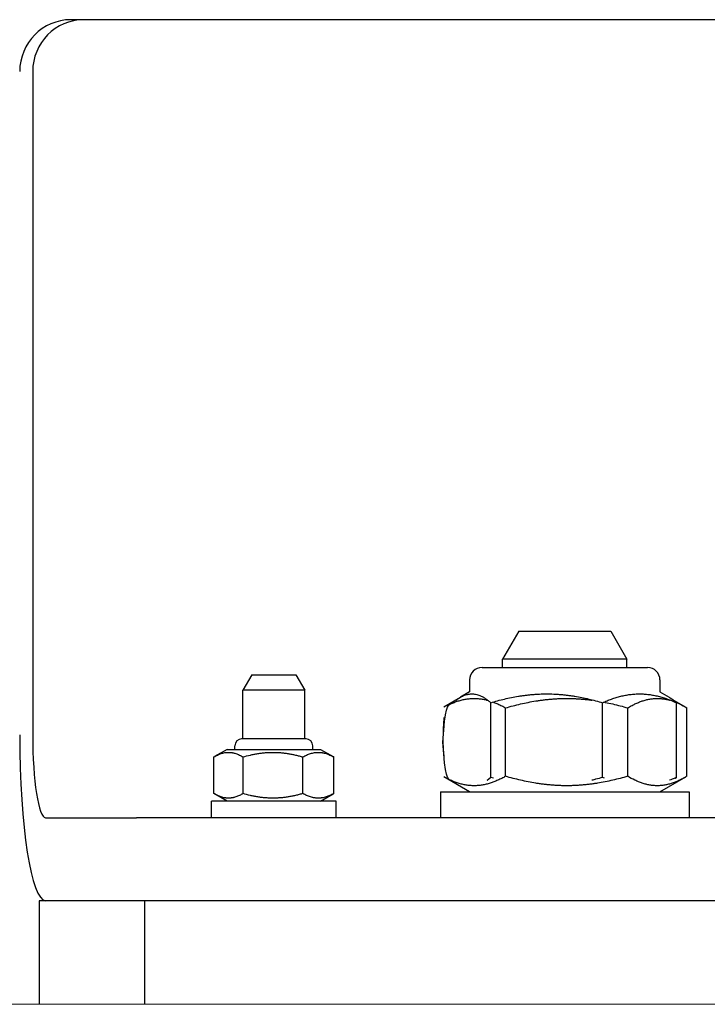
# Model space of a CAD drawing. Extents: x -89225 to 110569, y 13360 to 87647.
# Tile 10 of 256: x 10782 to 10849, y 15725 to 15820. Entities that reach past the tile are written whole.
import ezdxf

# ---------------------------------------------------------------- set-up
doc = ezdxf.new("R2010")
doc.units = 0
doc.layers.add('Beluchtingstank', color=253, linetype='Continuous')
doc.layers.add('INSTALLATIE', color=6, linetype='Continuous')

msp = doc.modelspace()

# ---------------------------------------------------------------- linework, layer by layer
at = {"layer": 'Beluchtingstank', "lineweight": 9}
msp.add_line((11494.328, 15725.136), (2349.915, 15725.136), dxfattribs=at)
at = {"layer": 'INSTALLATIE'}
for p, q in [((10788.525, 15820.136), (10787.274, 15820.136)), ((10897.171, 15820.136), (10788.525, 15820.136)), ((10783.587, 15815.136), (10783.587, 15751.136)), ((10830.475, 15761.136), (10828.916, 15758.436)), ((10830.475, 15761.136), (10839.357, 15761.136)), ((10839.357, 15761.136), (10840.916, 15758.436)), ((10840.916, 15758.436), (10828.916, 15758.436)), ((10828.916, 15757.636), (10828.916, 15758.436)), ((10840.916, 15757.636), (10840.916, 15758.436)), ((10804.716, 15756.936), (10803.85, 15755.436)), ((10804.716, 15756.936), (10808.984, 15756.936)), ((10808.984, 15756.936), (10809.85, 15755.436)), ((10826.936, 15757.636), (10842.896, 15757.636)), ((10825.736, 15756.436), (10825.736, 15755.273)), ((10844.096, 15756.436), (10844.096, 15755.273)), ((10809.85, 15755.436), (10803.85, 15755.436)), ((10803.85, 15750.736), (10803.85, 15755.436)), ((10809.85, 15750.736), (10809.85, 15755.436)), ((10825.736, 15755.273), (10824.846, 15754.759)), ((10844.096, 15755.273), (10844.986, 15754.759)), ((10824.846, 15754.723), (10823.254, 15753.803)), ((10827.772, 15747.033), (10827.772, 15754.239)), ((10838.554, 15747.033), (10838.554, 15754.239)), ((10845.39, 15754.49), (10846.578, 15753.803)), ((10845.697, 15747.033), (10845.697, 15754.239)), ((10829.206, 15747.136), (10829.206, 15753.737)), ((10840.982, 15747.136), (10840.982, 15753.737)), ((10846.692, 15747.136), (10846.692, 15753.737)), ((10803.1, 15749.736), (10803.1, 15750.091)), ((10809.954, 15750.736), (10803.745, 15750.736)), ((10810.6, 15749.736), (10810.6, 15750.091)), ((10802.35, 15749.736), (10801.133, 15749.034)), ((10802.35, 15749.736), (10811.35, 15749.736)), ((10811.35, 15749.736), (10812.566, 15749.034)), ((10801.077, 15745.472), (10801.077, 15749.001)), ((10803.876, 15745.472), (10803.876, 15749.001)), ((10809.649, 15745.472), (10809.649, 15749.001)), ((10812.622, 15745.472), (10812.622, 15749.001)), ((10825.736, 15745.636), (10823.254, 15747.07)), ((10844.096, 15745.636), (10846.578, 15747.07)), ((10802.35, 15744.736), (10801.133, 15745.439)), ((10811.35, 15744.736), (10812.566, 15745.439)), ((10822.916, 15745.636), (10846.916, 15745.636)), ((10822.916, 15745.636), (10822.916, 15743.136)), ((10846.916, 15745.636), (10846.916, 15743.136)), ((10812.85, 15744.736), (10800.85, 15744.736)), ((10800.85, 15743.136), (10800.85, 15744.736)), ((10812.85, 15743.136), (10812.85, 15744.736)), ((10784.838, 15743.136), (10793.599, 15743.136)), ((10799.319, 15743.136), (10793.599, 15743.136)), ((10907.965, 15743.136), (10799.319, 15743.136)), ((10794.381, 15735.136), (10784.213, 15735.136)), ((10784.213, 15735.136), (10784.213, 15725.136)), ((10793.599, 15735.136), (10784.838, 15735.136)), ((10912.903, 15735.136), (10794.381, 15735.136)), ((10794.381, 15735.136), (10794.381, 15725.136)), ((10907.965, 15735.136), (10799.319, 15735.136))]:
    msp.add_line(p, q, dxfattribs=at)
for centre, radius, start, end in [((10826.936, 15756.436), 1.2, 90, 180), ((10842.896, 15756.436), 1.2, 0, 90), ((10803.745, 15750.091), 0.646, 90, 180), ((10809.954, 15750.091), 0.646, 0, 90)]:
    msp.add_arc(centre, radius, start, end, dxfattribs=at)
for centre, major_axis, ratio, start_param, end_param in [((10787.274, 15815.136), (0, 5), 0.987688, 0, 1.570796), ((10788.525, 15815.136), (0, 5), 0.987688, 0, 1.570796), ((10784.838, 15751.136), (0, -16), 0.156434, 4.712389, 6.283185), ((10784.838, 15751.136), (0, -8), 0.156434, 4.712389, 6.283185)]:
    msp.add_ellipse(centre, major_axis=major_axis, ratio=ratio, start_param=start_param, end_param=end_param, dxfattribs=at)
for points, weights in [([(10824.442, 15754.49), (10826.074, 15755.718), (10827.772, 15754.239)], [1.80433569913, 2.01872790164, 1.76615443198]), ([(10844.986, 15754.759), (10845.326, 15754.562), (10845.697, 15754.239)], [1.91239790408, 1.8796905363, 1.82833161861]), ([(10827.426, 15746.754), (10827.595, 15746.879), (10827.772, 15747.033)], [1.87257038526, 1.85251946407, 1.82833161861]), ([(10845.604, 15746.954), (10845.65, 15746.992), (10845.697, 15747.033)], [1.84076579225, 1.83469171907, 1.82833161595])]:
    msp.add_rational_spline(points, weights, degree=2, dxfattribs=at)
for points, knots in [([(10827.772, 15754.239), (10828.21, 15754.368), (10828.651, 15754.486), (10829.096, 15754.59), (10829.318, 15754.642), (10829.542, 15754.691), (10829.765, 15754.736), (10829.989, 15754.781), (10830.214, 15754.822), (10830.439, 15754.859), (10830.552, 15754.878), (10830.664, 15754.895), (10830.777, 15754.912), (10830.89, 15754.928), (10831.003, 15754.943), (10831.116, 15754.958), (10831.229, 15754.972), (10831.342, 15754.985), (10831.455, 15754.997), (10831.569, 15755.009), (10831.682, 15755.02), (10831.795, 15755.029), (10831.909, 15755.039), (10832.022, 15755.048), (10832.136, 15755.055), (10832.25, 15755.062), (10832.364, 15755.068), (10832.477, 15755.073), (10832.591, 15755.078), (10832.705, 15755.082), (10832.82, 15755.084), (10832.934, 15755.087), (10833.048, 15755.088), (10833.162, 15755.088), (10833.276, 15755.088), (10833.39, 15755.087), (10833.505, 15755.084), (10833.619, 15755.082), (10833.733, 15755.078), (10833.847, 15755.073), (10833.961, 15755.068), (10834.076, 15755.062), (10834.19, 15755.055), (10834.304, 15755.048), (10834.418, 15755.039), (10834.531, 15755.029), (10834.645, 15755.02), (10834.759, 15755.009), (10834.873, 15754.997), (10834.986, 15754.985), (10835.1, 15754.972), (10835.213, 15754.957), (10835.326, 15754.943), (10835.439, 15754.928), (10835.552, 15754.911), (10835.665, 15754.895), (10835.777, 15754.877), (10835.89, 15754.859), (10836.115, 15754.822), (10836.339, 15754.781), (10836.562, 15754.736), (10836.785, 15754.691), (10837.008, 15754.642), (10837.23, 15754.59), (10837.452, 15754.538), (10837.674, 15754.483), (10837.894, 15754.424), (10838.115, 15754.365), (10838.335, 15754.304), (10838.554, 15754.239)], [0, 0, 0, 0, 1.391837, 1.391837, 1.391837, 2.088409, 2.088409, 2.088409, 2.784711, 2.784711, 2.784711, 3.132658, 3.132658, 3.132658, 3.480442, 3.480442, 3.480442, 3.828057, 3.828057, 3.828057, 4.175518, 4.175518, 4.175518, 4.523115, 4.523115, 4.523115, 4.871054, 4.871054, 4.871054, 5.219291, 5.219291, 5.219291, 5.56777, 5.56777, 5.56777, 5.916431, 5.916431, 5.916431, 6.265202, 6.265202, 6.265202, 6.61401, 6.61401, 6.61401, 6.962774, 6.962774, 6.962774, 7.311413, 7.311413, 7.311413, 7.659841, 7.659841, 7.659841, 8.007974, 8.007974, 8.007974, 8.355725, 8.355725, 8.355725, 9.050657, 9.050657, 9.050657, 9.745973, 9.745973, 9.745973, 10.44171, 10.44171, 10.44171, 11.137702, 11.137702, 11.137702, 11.137702]), ([(10838.554, 15754.239), (10838.699, 15754.304), (10838.845, 15754.365), (10838.991, 15754.424), (10839.137, 15754.483), (10839.284, 15754.538), (10839.431, 15754.59), (10839.578, 15754.642), (10839.725, 15754.691), (10839.873, 15754.736), (10840.021, 15754.781), (10840.17, 15754.822), (10840.319, 15754.859), (10840.393, 15754.877), (10840.468, 15754.895), (10840.543, 15754.911), (10840.617, 15754.928), (10840.692, 15754.943), (10840.767, 15754.957), (10840.842, 15754.972), (10840.918, 15754.985), (10840.993, 15754.997), (10841.068, 15755.009), (10841.143, 15755.02), (10841.219, 15755.029), (10841.294, 15755.039), (10841.37, 15755.048), (10841.445, 15755.055), (10841.521, 15755.062), (10841.597, 15755.068), (10841.672, 15755.073), (10841.748, 15755.078), (10841.823, 15755.082), (10841.899, 15755.084), (10841.975, 15755.087), (10842.051, 15755.088), (10842.126, 15755.088), (10842.202, 15755.088), (10842.278, 15755.087), (10842.353, 15755.084), (10842.429, 15755.082), (10842.504, 15755.078), (10842.58, 15755.073), (10842.655, 15755.068), (10842.731, 15755.062), (10842.806, 15755.055), (10842.881, 15755.048), (10842.957, 15755.039), (10843.032, 15755.029), (10843.107, 15755.02), (10843.182, 15755.009), (10843.257, 15754.997), (10843.332, 15754.985), (10843.407, 15754.972), (10843.482, 15754.958), (10843.557, 15754.943), (10843.632, 15754.928), (10843.706, 15754.912), (10843.781, 15754.895), (10843.856, 15754.878), (10843.93, 15754.859), (10844.08, 15754.822), (10844.228, 15754.781), (10844.377, 15754.736), (10844.525, 15754.691), (10844.673, 15754.642), (10844.82, 15754.59), (10845.115, 15754.486), (10845.407, 15754.368), (10845.697, 15754.239)], [0, 0, 0, 0, 0.695992, 0.695992, 0.695992, 1.391728, 1.391728, 1.391728, 2.087045, 2.087045, 2.087045, 2.781977, 2.781977, 2.781977, 3.129728, 3.129728, 3.129728, 3.47786, 3.47786, 3.47786, 3.826289, 3.826289, 3.826289, 4.174927, 4.174927, 4.174927, 4.523692, 4.523692, 4.523692, 4.872499, 4.872499, 4.872499, 5.221271, 5.221271, 5.221271, 5.569931, 5.569931, 5.569931, 5.918411, 5.918411, 5.918411, 6.266647, 6.266647, 6.266647, 6.614586, 6.614586, 6.614586, 6.962184, 6.962184, 6.962184, 7.309645, 7.309645, 7.309645, 7.65726, 7.65726, 7.65726, 8.005043, 8.005043, 8.005043, 8.352991, 8.352991, 8.352991, 9.049293, 9.049293, 9.049293, 9.745864, 9.745864, 9.745864, 11.137702, 11.137702, 11.137702, 11.137702]), ([(10823.14, 15750.436), (10823.386, 15753.874), (10823.634, 15754.001), (10823.885, 15754.113), (10824.01, 15754.169), (10824.135, 15754.222), (10824.261, 15754.27), (10824.387, 15754.318), (10824.513, 15754.362), (10824.64, 15754.402), (10824.703, 15754.422), (10824.767, 15754.441), (10824.83, 15754.458), (10824.894, 15754.476), (10824.957, 15754.492), (10825.021, 15754.508), (10825.085, 15754.523), (10825.148, 15754.537), (10825.212, 15754.55), (10825.276, 15754.563), (10825.339, 15754.574), (10825.403, 15754.585), (10825.467, 15754.595), (10825.531, 15754.604), (10825.595, 15754.612), (10825.659, 15754.62), (10825.723, 15754.626), (10825.787, 15754.632), (10825.851, 15754.637), (10825.915, 15754.641), (10825.98, 15754.644), (10826.044, 15754.646), (10826.108, 15754.648), (10826.172, 15754.648), (10826.236, 15754.648), (10826.301, 15754.646), (10826.365, 15754.644), (10826.429, 15754.641), (10826.494, 15754.637), (10826.558, 15754.632), (10826.622, 15754.627), (10826.686, 15754.62), (10826.75, 15754.612), (10826.815, 15754.604), (10826.879, 15754.595), (10826.943, 15754.585), (10827.007, 15754.574), (10827.071, 15754.563), (10827.135, 15754.55), (10827.199, 15754.537), (10827.262, 15754.523), (10827.326, 15754.507), (10827.359, 15754.499), (10827.393, 15754.491), (10827.426, 15754.482)], [0, 0, 0, 0, 1.494394, 1.494394, 1.494394, 2.242292, 2.242292, 2.242292, 2.9899, 2.9899, 2.9899, 3.363486, 3.363486, 3.363486, 3.736895, 3.736895, 3.736895, 4.110124, 4.110124, 4.110124, 4.483187, 4.483187, 4.483187, 4.856397, 4.856397, 4.856397, 5.229974, 5.229974, 5.229974, 5.60387, 5.60387, 5.60387, 5.978027, 5.978027, 5.978027, 6.352378, 6.352378, 6.352378, 6.726849, 6.726849, 6.726849, 7.101358, 7.101358, 7.101358, 7.475821, 7.475821, 7.475821, 7.850149, 7.850149, 7.850149, 8.224251, 8.224251, 8.224251, 8.419169, 8.419169, 8.419169, 8.419169]), ([(10828.05, 15754.283), (10828.062, 15754.279), (10828.073, 15754.274), (10828.085, 15754.269), (10828.211, 15754.221), (10828.336, 15754.169), (10828.461, 15754.113), (10828.586, 15754.057), (10828.711, 15753.998), (10828.835, 15753.935), (10828.959, 15753.872), (10829.083, 15753.806), (10829.206, 15753.737)], [9.647113, 9.647113, 9.647113, 9.647113, 9.717548, 9.717548, 9.717548, 10.464098, 10.464098, 10.464098, 11.211099, 11.211099, 11.211099, 11.958374, 11.958374, 11.958374, 11.958374]), ([(10829.206, 15753.737), (10829.684, 15753.874), (10830.166, 15754.001), (10830.652, 15754.113), (10830.895, 15754.169), (10831.138, 15754.222), (10831.383, 15754.27), (10831.627, 15754.318), (10831.873, 15754.362), (10832.118, 15754.402), (10832.241, 15754.422), (10832.364, 15754.441), (10832.488, 15754.458), (10832.611, 15754.476), (10832.734, 15754.492), (10832.858, 15754.508), (10832.981, 15754.523), (10833.105, 15754.537), (10833.229, 15754.55), (10833.352, 15754.563), (10833.476, 15754.574), (10833.6, 15754.585), (10833.724, 15754.595), (10833.848, 15754.604), (10833.972, 15754.612), (10834.096, 15754.62), (10834.221, 15754.626), (10834.345, 15754.632), (10834.47, 15754.637), (10834.594, 15754.641), (10834.719, 15754.644), (10834.843, 15754.646), (10834.968, 15754.648), (10835.093, 15754.648), (10835.218, 15754.648), (10835.342, 15754.646), (10835.467, 15754.644), (10835.592, 15754.641), (10835.717, 15754.637), (10835.841, 15754.632), (10835.966, 15754.627), (10836.091, 15754.62), (10836.215, 15754.612), (10836.34, 15754.604), (10836.464, 15754.595), (10836.589, 15754.585), (10836.713, 15754.574), (10836.837, 15754.563), (10836.961, 15754.55), (10837.085, 15754.537), (10837.209, 15754.523), (10837.333, 15754.507), (10837.397, 15754.499), (10837.462, 15754.491), (10837.526, 15754.482)], [0, 0, 0, 0, 1.494394, 1.494394, 1.494394, 2.242292, 2.242292, 2.242292, 2.9899, 2.9899, 2.9899, 3.363486, 3.363486, 3.363486, 3.736895, 3.736895, 3.736895, 4.110124, 4.110124, 4.110124, 4.483187, 4.483187, 4.483187, 4.856397, 4.856397, 4.856397, 5.229974, 5.229974, 5.229974, 5.60387, 5.60387, 5.60387, 5.978027, 5.978027, 5.978027, 6.352378, 6.352378, 6.352378, 6.726849, 6.726849, 6.726849, 7.101358, 7.101358, 7.101358, 7.475821, 7.475821, 7.475821, 7.850149, 7.850149, 7.850149, 8.224251, 8.224251, 8.224251, 8.419169, 8.419169, 8.419169, 8.419169]), ([(10838.737, 15754.283), (10838.76, 15754.279), (10838.784, 15754.274), (10838.807, 15754.269), (10839.051, 15754.221), (10839.294, 15754.169), (10839.536, 15754.113), (10839.779, 15754.057), (10840.021, 15753.998), (10840.262, 15753.935), (10840.503, 15753.872), (10840.743, 15753.806), (10840.982, 15753.737)], [9.647113, 9.647113, 9.647113, 9.647113, 9.717548, 9.717548, 9.717548, 10.464098, 10.464098, 10.464098, 11.211099, 11.211099, 11.211099, 11.958374, 11.958374, 11.958374, 11.958374]), ([(10840.982, 15753.737), (10841.098, 15753.806), (10841.214, 15753.872), (10841.331, 15753.935), (10841.448, 15753.998), (10841.565, 15754.057), (10841.683, 15754.113), (10841.801, 15754.169), (10841.919, 15754.221), (10842.037, 15754.269), (10842.155, 15754.318), (10842.274, 15754.362), (10842.393, 15754.402), (10842.452, 15754.421), (10842.512, 15754.44), (10842.572, 15754.458), (10842.632, 15754.476), (10842.691, 15754.492), (10842.751, 15754.507), (10842.811, 15754.523), (10842.871, 15754.537), (10842.932, 15754.55), (10842.992, 15754.563), (10843.052, 15754.574), (10843.112, 15754.585), (10843.173, 15754.595), (10843.233, 15754.604), (10843.293, 15754.612), (10843.354, 15754.62), (10843.414, 15754.627), (10843.475, 15754.632), (10843.535, 15754.637), (10843.596, 15754.641), (10843.656, 15754.644), (10843.717, 15754.646), (10843.777, 15754.648), (10843.838, 15754.648), (10843.898, 15754.648), (10843.959, 15754.646), (10844.019, 15754.644), (10844.079, 15754.641), (10844.14, 15754.637), (10844.2, 15754.632), (10844.261, 15754.626), (10844.321, 15754.62), (10844.381, 15754.612), (10844.441, 15754.604), (10844.501, 15754.595), (10844.561, 15754.585), (10844.622, 15754.574), (10844.682, 15754.563), (10844.742, 15754.55), (10844.802, 15754.537), (10844.861, 15754.523), (10844.921, 15754.508), (10844.953, 15754.5), (10844.985, 15754.491), (10845.016, 15754.482)], [0, 0, 0, 0, 0.747276, 0.747276, 0.747276, 1.494276, 1.494276, 1.494276, 2.240827, 2.240827, 2.240827, 2.986964, 2.986964, 2.986964, 3.360339, 3.360339, 3.360339, 3.734124, 3.734124, 3.734124, 4.108226, 4.108226, 4.108226, 4.482553, 4.482553, 4.482553, 4.857016, 4.857016, 4.857016, 5.231525, 5.231525, 5.231525, 5.605996, 5.605996, 5.605996, 5.980347, 5.980347, 5.980347, 6.354504, 6.354504, 6.354504, 6.7284, 6.7284, 6.7284, 7.101977, 7.101977, 7.101977, 7.475187, 7.475187, 7.475187, 7.84825, 7.84825, 7.84825, 8.221479, 8.221479, 8.221479, 8.419238, 8.419238, 8.419238, 8.419238]), ([(10845.686, 15754.25), (10845.788, 15754.207), (10845.89, 15754.161), (10845.991, 15754.113), (10846.227, 15754.001), (10846.46, 15753.874), (10846.692, 15753.737)], [9.819448, 9.819448, 9.819448, 9.819448, 10.463981, 10.463981, 10.463981, 11.958374, 11.958374, 11.958374, 11.958374]), ([(10829.206, 15747.136), (10829.083, 15747.067), (10828.959, 15747.001), (10828.835, 15746.938), (10828.711, 15746.875), (10828.586, 15746.816), (10828.461, 15746.76), (10828.336, 15746.704), (10828.211, 15746.652), (10828.085, 15746.603), (10827.96, 15746.555), (10827.833, 15746.511), (10827.707, 15746.471), (10827.644, 15746.451), (10827.58, 15746.433), (10827.517, 15746.415), (10827.453, 15746.397), (10827.39, 15746.381), (10827.326, 15746.366), (10827.262, 15746.35), (10827.199, 15746.336), (10827.135, 15746.323), (10827.071, 15746.31), (10827.007, 15746.299), (10826.943, 15746.288), (10826.879, 15746.278), (10826.815, 15746.269), (10826.75, 15746.261), (10826.686, 15746.253), (10826.622, 15746.246), (10826.558, 15746.241), (10826.494, 15746.236), (10826.429, 15746.232), (10826.365, 15746.229), (10826.301, 15746.227), (10826.236, 15746.225), (10826.172, 15746.225), (10826.108, 15746.225), (10826.044, 15746.227), (10825.98, 15746.229), (10825.915, 15746.232), (10825.851, 15746.236), (10825.787, 15746.241), (10825.723, 15746.246), (10825.659, 15746.253), (10825.595, 15746.261), (10825.531, 15746.269), (10825.467, 15746.278), (10825.403, 15746.288), (10825.339, 15746.299), (10825.276, 15746.31), (10825.212, 15746.323), (10825.148, 15746.336), (10825.085, 15746.35), (10825.021, 15746.365), (10824.957, 15746.381), (10824.894, 15746.397), (10824.83, 15746.415), (10824.767, 15746.432), (10824.703, 15746.451), (10824.64, 15746.471), (10824.513, 15746.511), (10824.387, 15746.555), (10824.261, 15746.603), (10824.135, 15746.651), (10824.01, 15746.704), (10823.885, 15746.76), (10823.634, 15746.872), (10823.386, 15746.998), (10823.14, 15750.436)], [0, 0, 0, 0, 0.747276, 0.747276, 0.747276, 1.494276, 1.494276, 1.494276, 2.240827, 2.240827, 2.240827, 2.986964, 2.986964, 2.986964, 3.360339, 3.360339, 3.360339, 3.734124, 3.734124, 3.734124, 4.108226, 4.108226, 4.108226, 4.482553, 4.482553, 4.482553, 4.857016, 4.857016, 4.857016, 5.231525, 5.231525, 5.231525, 5.605996, 5.605996, 5.605996, 5.980347, 5.980347, 5.980347, 6.354504, 6.354504, 6.354504, 6.7284, 6.7284, 6.7284, 7.101977, 7.101977, 7.101977, 7.475187, 7.475187, 7.475187, 7.84825, 7.84825, 7.84825, 8.221479, 8.221479, 8.221479, 8.594888, 8.594888, 8.594888, 8.968474, 8.968474, 8.968474, 9.716083, 9.716083, 9.716083, 10.463981, 10.463981, 10.463981, 11.958374, 11.958374, 11.958374, 11.958374]), ([(10801.077, 15749.001), (10801.191, 15749.069), (10801.305, 15749.131), (10801.421, 15749.186), (10801.478, 15749.213), (10801.536, 15749.239), (10801.594, 15749.263), (10801.653, 15749.286), (10801.711, 15749.308), (10801.769, 15749.327), (10801.828, 15749.347), (10801.886, 15749.364), (10801.945, 15749.379), (10802.004, 15749.394), (10802.063, 15749.407), (10802.121, 15749.417), (10802.151, 15749.422), (10802.18, 15749.427), (10802.21, 15749.43), (10802.239, 15749.434), (10802.269, 15749.437), (10802.299, 15749.44), (10802.328, 15749.443), (10802.358, 15749.445), (10802.387, 15749.446), (10802.417, 15749.447), (10802.447, 15749.448), (10802.476, 15749.448), (10802.506, 15749.448), (10802.536, 15749.447), (10802.565, 15749.446), (10802.595, 15749.445), (10802.625, 15749.443), (10802.654, 15749.44), (10802.684, 15749.437), (10802.713, 15749.434), (10802.743, 15749.43), (10802.773, 15749.427), (10802.802, 15749.422), (10802.832, 15749.417), (10802.861, 15749.412), (10802.891, 15749.406), (10802.92, 15749.4), (10802.95, 15749.393), (10802.979, 15749.387), (10803.009, 15749.379), (10803.067, 15749.364), (10803.126, 15749.347), (10803.184, 15749.327), (10803.243, 15749.308), (10803.301, 15749.286), (10803.359, 15749.262), (10803.417, 15749.239), (10803.475, 15749.213), (10803.532, 15749.186), (10803.59, 15749.158), (10803.648, 15749.129), (10803.705, 15749.098), (10803.762, 15749.068), (10803.819, 15749.035), (10803.876, 15749.001)], [0, 0, 0, 0, 0.732546, 0.732546, 0.732546, 1.099163, 1.099163, 1.099163, 1.465637, 1.465637, 1.465637, 1.831811, 1.831811, 1.831811, 2.197641, 2.197641, 2.197641, 2.380587, 2.380587, 2.380587, 2.563713, 2.563713, 2.563713, 2.746995, 2.746995, 2.746995, 2.930405, 2.930405, 2.930405, 3.113911, 3.113911, 3.113911, 3.297475, 3.297475, 3.297475, 3.481058, 3.481058, 3.481058, 3.664618, 3.664618, 3.664618, 3.848112, 3.848112, 3.848112, 4.031495, 4.031495, 4.031495, 4.39775, 4.39775, 4.39775, 4.763504, 4.763504, 4.763504, 5.12946, 5.12946, 5.12946, 5.495637, 5.495637, 5.495637, 5.861948, 5.861948, 5.861948, 5.861948]), ([(10803.876, 15749.001), (10804.11, 15749.069), (10804.347, 15749.131), (10804.585, 15749.186), (10804.704, 15749.213), (10804.823, 15749.239), (10804.943, 15749.263), (10805.063, 15749.286), (10805.183, 15749.308), (10805.304, 15749.327), (10805.424, 15749.347), (10805.545, 15749.364), (10805.666, 15749.379), (10805.787, 15749.394), (10805.909, 15749.407), (10806.03, 15749.417), (10806.091, 15749.422), (10806.152, 15749.427), (10806.212, 15749.43), (10806.273, 15749.434), (10806.334, 15749.437), (10806.395, 15749.44), (10806.456, 15749.443), (10806.517, 15749.445), (10806.578, 15749.446), (10806.64, 15749.447), (10806.701, 15749.448), (10806.762, 15749.448), (10806.823, 15749.448), (10806.884, 15749.447), (10806.945, 15749.446), (10807.006, 15749.445), (10807.068, 15749.443), (10807.129, 15749.44), (10807.19, 15749.437), (10807.251, 15749.434), (10807.312, 15749.43), (10807.373, 15749.427), (10807.434, 15749.422), (10807.495, 15749.417), (10807.556, 15749.412), (10807.617, 15749.406), (10807.678, 15749.4), (10807.739, 15749.393), (10807.799, 15749.387), (10807.86, 15749.379), (10807.981, 15749.364), (10808.102, 15749.347), (10808.222, 15749.327), (10808.343, 15749.308), (10808.463, 15749.286), (10808.582, 15749.262), (10808.702, 15749.239), (10808.821, 15749.213), (10808.94, 15749.186), (10809.059, 15749.158), (10809.177, 15749.129), (10809.296, 15749.098), (10809.414, 15749.068), (10809.531, 15749.035), (10809.649, 15749.001)], [0, 0, 0, 0, 0.732546, 0.732546, 0.732546, 1.099163, 1.099163, 1.099163, 1.465637, 1.465637, 1.465637, 1.831811, 1.831811, 1.831811, 2.197641, 2.197641, 2.197641, 2.380587, 2.380587, 2.380587, 2.563713, 2.563713, 2.563713, 2.746995, 2.746995, 2.746995, 2.930405, 2.930405, 2.930405, 3.113911, 3.113911, 3.113911, 3.297475, 3.297475, 3.297475, 3.481058, 3.481058, 3.481058, 3.664618, 3.664618, 3.664618, 3.848112, 3.848112, 3.848112, 4.031495, 4.031495, 4.031495, 4.39775, 4.39775, 4.39775, 4.763504, 4.763504, 4.763504, 5.12946, 5.12946, 5.12946, 5.495637, 5.495637, 5.495637, 5.861948, 5.861948, 5.861948, 5.861948]), ([(10809.649, 15749.001), (10809.769, 15749.069), (10809.891, 15749.131), (10810.014, 15749.186), (10810.075, 15749.213), (10810.137, 15749.239), (10810.198, 15749.263), (10810.26, 15749.286), (10810.322, 15749.308), (10810.384, 15749.327), (10810.446, 15749.347), (10810.508, 15749.364), (10810.571, 15749.379), (10810.633, 15749.394), (10810.696, 15749.407), (10810.758, 15749.417), (10810.789, 15749.422), (10810.821, 15749.427), (10810.852, 15749.43), (10810.884, 15749.434), (10810.915, 15749.437), (10810.946, 15749.44), (10810.978, 15749.443), (10811.009, 15749.445), (10811.041, 15749.446), (10811.072, 15749.447), (10811.104, 15749.448), (10811.135, 15749.448), (10811.167, 15749.448), (10811.198, 15749.447), (10811.23, 15749.446), (10811.261, 15749.445), (10811.293, 15749.443), (10811.324, 15749.44), (10811.356, 15749.437), (10811.387, 15749.434), (10811.419, 15749.43), (10811.45, 15749.427), (10811.481, 15749.422), (10811.513, 15749.417), (10811.544, 15749.412), (10811.576, 15749.406), (10811.607, 15749.4), (10811.638, 15749.393), (10811.67, 15749.387), (10811.701, 15749.379), (10811.763, 15749.364), (10811.826, 15749.347), (10811.888, 15749.327), (10811.95, 15749.308), (10812.011, 15749.286), (10812.073, 15749.262), (10812.135, 15749.239), (10812.196, 15749.213), (10812.257, 15749.186), (10812.318, 15749.158), (10812.379, 15749.129), (10812.44, 15749.098), (10812.501, 15749.068), (10812.562, 15749.035), (10812.622, 15749.001)], [0, 0, 0, 0, 0.732546, 0.732546, 0.732546, 1.099163, 1.099163, 1.099163, 1.465637, 1.465637, 1.465637, 1.831811, 1.831811, 1.831811, 2.197641, 2.197641, 2.197641, 2.380587, 2.380587, 2.380587, 2.563713, 2.563713, 2.563713, 2.746995, 2.746995, 2.746995, 2.930405, 2.930405, 2.930405, 3.113911, 3.113911, 3.113911, 3.297475, 3.297475, 3.297475, 3.481058, 3.481058, 3.481058, 3.664618, 3.664618, 3.664618, 3.848112, 3.848112, 3.848112, 4.031495, 4.031495, 4.031495, 4.39775, 4.39775, 4.39775, 4.763504, 4.763504, 4.763504, 5.12946, 5.12946, 5.12946, 5.495637, 5.495637, 5.495637, 5.861948, 5.861948, 5.861948, 5.861948]), ([(10840.982, 15747.136), (10840.743, 15747.067), (10840.503, 15747.001), (10840.262, 15746.938), (10840.021, 15746.875), (10839.779, 15746.816), (10839.536, 15746.76), (10839.294, 15746.704), (10839.051, 15746.652), (10838.807, 15746.603), (10838.563, 15746.555), (10838.318, 15746.511), (10838.072, 15746.471), (10837.95, 15746.451), (10837.827, 15746.433), (10837.703, 15746.415), (10837.58, 15746.397), (10837.457, 15746.381), (10837.333, 15746.366), (10837.209, 15746.35), (10837.085, 15746.336), (10836.961, 15746.323), (10836.837, 15746.31), (10836.713, 15746.299), (10836.589, 15746.288), (10836.464, 15746.278), (10836.34, 15746.269), (10836.215, 15746.261), (10836.091, 15746.253), (10835.966, 15746.246), (10835.841, 15746.241), (10835.717, 15746.236), (10835.592, 15746.232), (10835.467, 15746.229), (10835.342, 15746.227), (10835.218, 15746.225), (10835.093, 15746.225), (10834.968, 15746.225), (10834.843, 15746.227), (10834.719, 15746.229), (10834.594, 15746.232), (10834.47, 15746.236), (10834.345, 15746.241), (10834.221, 15746.246), (10834.096, 15746.253), (10833.972, 15746.261), (10833.848, 15746.269), (10833.724, 15746.278), (10833.6, 15746.288), (10833.476, 15746.299), (10833.352, 15746.31), (10833.229, 15746.323), (10833.105, 15746.336), (10832.981, 15746.35), (10832.858, 15746.365), (10832.734, 15746.381), (10832.611, 15746.397), (10832.488, 15746.415), (10832.364, 15746.432), (10832.241, 15746.451), (10832.118, 15746.471), (10831.873, 15746.511), (10831.627, 15746.555), (10831.383, 15746.603), (10831.138, 15746.651), (10830.895, 15746.704), (10830.652, 15746.76), (10830.166, 15746.872), (10829.684, 15746.998), (10829.206, 15747.136)], [0, 0, 0, 0, 0.747276, 0.747276, 0.747276, 1.494277, 1.494277, 1.494277, 2.240827, 2.240827, 2.240827, 2.986964, 2.986964, 2.986964, 3.360339, 3.360339, 3.360339, 3.734124, 3.734124, 3.734124, 4.108226, 4.108226, 4.108226, 4.482553, 4.482553, 4.482553, 4.857016, 4.857016, 4.857016, 5.231525, 5.231525, 5.231525, 5.605996, 5.605996, 5.605996, 5.980347, 5.980347, 5.980347, 6.354504, 6.354504, 6.354504, 6.7284, 6.7284, 6.7284, 7.101977, 7.101977, 7.101977, 7.475187, 7.475187, 7.475187, 7.84825, 7.84825, 7.84825, 8.221479, 8.221479, 8.221479, 8.594888, 8.594888, 8.594888, 8.968474, 8.968474, 8.968474, 9.716083, 9.716083, 9.716083, 10.463981, 10.463981, 10.463981, 11.958374, 11.958374, 11.958374, 11.958374]), ([(10838.554, 15747.033), (10838.335, 15746.969), (10838.115, 15746.907), (10837.894, 15746.849), (10837.772, 15746.816), (10837.649, 15746.785), (10837.526, 15746.754)], [0, 0, 0, 0, 0.695992, 0.695992, 0.695992, 1.082171, 1.082171, 1.082171, 1.082171]), ([(10846.692, 15747.136), (10846.576, 15747.067), (10846.46, 15747.001), (10846.343, 15746.938), (10846.226, 15746.875), (10846.109, 15746.816), (10845.991, 15746.76), (10845.874, 15746.704), (10845.756, 15746.652), (10845.637, 15746.603), (10845.519, 15746.555), (10845.4, 15746.511), (10845.281, 15746.471), (10845.222, 15746.451), (10845.162, 15746.433), (10845.102, 15746.415), (10845.043, 15746.397), (10844.983, 15746.381), (10844.923, 15746.366), (10844.863, 15746.35), (10844.803, 15746.336), (10844.742, 15746.323), (10844.682, 15746.31), (10844.622, 15746.299), (10844.562, 15746.288), (10844.501, 15746.278), (10844.441, 15746.269), (10844.381, 15746.261), (10844.32, 15746.253), (10844.26, 15746.246), (10844.199, 15746.241), (10844.139, 15746.236), (10844.078, 15746.232), (10844.018, 15746.229), (10843.957, 15746.227), (10843.897, 15746.225), (10843.836, 15746.225), (10843.776, 15746.225), (10843.716, 15746.227), (10843.655, 15746.229), (10843.595, 15746.232), (10843.534, 15746.236), (10843.474, 15746.241), (10843.414, 15746.246), (10843.353, 15746.253), (10843.293, 15746.261), (10843.233, 15746.269), (10843.173, 15746.278), (10843.113, 15746.288), (10843.053, 15746.299), (10842.993, 15746.31), (10842.933, 15746.323), (10842.873, 15746.336), (10842.813, 15746.35), (10842.753, 15746.365), (10842.693, 15746.381), (10842.633, 15746.397), (10842.573, 15746.415), (10842.514, 15746.432), (10842.454, 15746.451), (10842.394, 15746.471), (10842.275, 15746.511), (10842.156, 15746.555), (10842.038, 15746.603), (10841.919, 15746.651), (10841.801, 15746.704), (10841.683, 15746.76), (10841.447, 15746.872), (10841.214, 15746.998), (10840.982, 15747.136)], [0, 0, 0, 0, 0.747276, 0.747276, 0.747276, 1.494277, 1.494277, 1.494277, 2.240827, 2.240827, 2.240827, 2.986964, 2.986964, 2.986964, 3.360339, 3.360339, 3.360339, 3.734124, 3.734124, 3.734124, 4.108226, 4.108226, 4.108226, 4.482553, 4.482553, 4.482553, 4.857016, 4.857016, 4.857016, 5.231525, 5.231525, 5.231525, 5.605996, 5.605996, 5.605996, 5.980347, 5.980347, 5.980347, 6.354504, 6.354504, 6.354504, 6.7284, 6.7284, 6.7284, 7.101977, 7.101977, 7.101977, 7.475187, 7.475187, 7.475187, 7.84825, 7.84825, 7.84825, 8.221479, 8.221479, 8.221479, 8.594888, 8.594888, 8.594888, 8.968474, 8.968474, 8.968474, 9.716083, 9.716083, 9.716083, 10.463981, 10.463981, 10.463981, 11.958374, 11.958374, 11.958374, 11.958374]), ([(10845.697, 15747.033), (10845.552, 15746.969), (10845.406, 15746.907), (10845.26, 15746.849), (10845.179, 15746.816), (10845.098, 15746.785), (10845.016, 15746.754)], [0, 0, 0, 0, 0.695992, 0.695992, 0.695992, 1.082171, 1.082171, 1.082171, 1.082171]), ([(10803.876, 15745.472), (10803.819, 15745.438), (10803.762, 15745.405), (10803.705, 15745.375), (10803.648, 15745.344), (10803.59, 15745.315), (10803.532, 15745.287), (10803.475, 15745.26), (10803.417, 15745.234), (10803.359, 15745.21), (10803.301, 15745.187), (10803.243, 15745.165), (10803.184, 15745.146), (10803.126, 15745.126), (10803.067, 15745.109), (10803.009, 15745.094), (10802.979, 15745.086), (10802.95, 15745.079), (10802.92, 15745.073), (10802.891, 15745.067), (10802.861, 15745.061), (10802.832, 15745.056), (10802.802, 15745.051), (10802.773, 15745.046), (10802.743, 15745.043), (10802.713, 15745.039), (10802.684, 15745.035), (10802.654, 15745.033), (10802.625, 15745.03), (10802.595, 15745.028), (10802.565, 15745.027), (10802.536, 15745.026), (10802.506, 15745.025), (10802.476, 15745.025), (10802.447, 15745.025), (10802.417, 15745.026), (10802.387, 15745.027), (10802.358, 15745.028), (10802.328, 15745.03), (10802.299, 15745.033), (10802.269, 15745.035), (10802.239, 15745.039), (10802.21, 15745.043), (10802.18, 15745.046), (10802.151, 15745.051), (10802.121, 15745.056), (10802.063, 15745.066), (10802.004, 15745.079), (10801.945, 15745.094), (10801.886, 15745.109), (10801.828, 15745.126), (10801.769, 15745.146), (10801.711, 15745.165), (10801.653, 15745.187), (10801.594, 15745.21), (10801.536, 15745.234), (10801.478, 15745.26), (10801.421, 15745.287), (10801.305, 15745.342), (10801.191, 15745.404), (10801.077, 15745.472)], [0, 0, 0, 0, 0.366312, 0.366312, 0.366312, 0.732488, 0.732488, 0.732488, 1.098444, 1.098444, 1.098444, 1.464198, 1.464198, 1.464198, 1.830453, 1.830453, 1.830453, 2.013836, 2.013836, 2.013836, 2.19733, 2.19733, 2.19733, 2.38089, 2.38089, 2.38089, 2.564473, 2.564473, 2.564473, 2.748037, 2.748037, 2.748037, 2.931543, 2.931543, 2.931543, 3.114953, 3.114953, 3.114953, 3.298235, 3.298235, 3.298235, 3.481361, 3.481361, 3.481361, 3.664307, 3.664307, 3.664307, 4.030137, 4.030137, 4.030137, 4.396311, 4.396311, 4.396311, 4.762786, 4.762786, 4.762786, 5.129402, 5.129402, 5.129402, 5.861948, 5.861948, 5.861948, 5.861948]), ([(10809.649, 15745.472), (10809.531, 15745.438), (10809.414, 15745.405), (10809.296, 15745.375), (10809.177, 15745.344), (10809.059, 15745.315), (10808.94, 15745.287), (10808.821, 15745.26), (10808.702, 15745.234), (10808.582, 15745.21), (10808.463, 15745.187), (10808.343, 15745.165), (10808.222, 15745.146), (10808.102, 15745.126), (10807.981, 15745.109), (10807.86, 15745.094), (10807.799, 15745.086), (10807.739, 15745.079), (10807.678, 15745.073), (10807.617, 15745.067), (10807.556, 15745.061), (10807.495, 15745.056), (10807.434, 15745.051), (10807.373, 15745.046), (10807.312, 15745.043), (10807.251, 15745.039), (10807.19, 15745.035), (10807.129, 15745.033), (10807.068, 15745.03), (10807.006, 15745.028), (10806.945, 15745.027), (10806.884, 15745.026), (10806.823, 15745.025), (10806.762, 15745.025), (10806.701, 15745.025), (10806.64, 15745.026), (10806.578, 15745.027), (10806.517, 15745.028), (10806.456, 15745.03), (10806.395, 15745.033), (10806.334, 15745.035), (10806.273, 15745.039), (10806.212, 15745.043), (10806.152, 15745.046), (10806.091, 15745.051), (10806.03, 15745.056), (10805.909, 15745.066), (10805.787, 15745.079), (10805.666, 15745.094), (10805.545, 15745.109), (10805.424, 15745.126), (10805.304, 15745.146), (10805.183, 15745.165), (10805.063, 15745.187), (10804.943, 15745.21), (10804.823, 15745.234), (10804.704, 15745.26), (10804.585, 15745.287), (10804.347, 15745.342), (10804.11, 15745.404), (10803.876, 15745.472)], [0, 0, 0, 0, 0.366312, 0.366312, 0.366312, 0.732488, 0.732488, 0.732488, 1.098444, 1.098444, 1.098444, 1.464198, 1.464198, 1.464198, 1.830453, 1.830453, 1.830453, 2.013836, 2.013836, 2.013836, 2.19733, 2.19733, 2.19733, 2.38089, 2.38089, 2.38089, 2.564473, 2.564473, 2.564473, 2.748037, 2.748037, 2.748037, 2.931543, 2.931543, 2.931543, 3.114953, 3.114953, 3.114953, 3.298235, 3.298235, 3.298235, 3.481361, 3.481361, 3.481361, 3.664307, 3.664307, 3.664307, 4.030137, 4.030137, 4.030137, 4.396311, 4.396311, 4.396311, 4.762786, 4.762786, 4.762786, 5.129402, 5.129402, 5.129402, 5.861948, 5.861948, 5.861948, 5.861948]), ([(10812.622, 15745.472), (10812.502, 15745.404), (10812.38, 15745.342), (10812.257, 15745.287), (10812.196, 15745.26), (10812.134, 15745.234), (10812.073, 15745.21), (10812.011, 15745.187), (10811.949, 15745.165), (10811.887, 15745.146), (10811.825, 15745.126), (10811.762, 15745.109), (10811.7, 15745.094), (10811.638, 15745.079), (10811.575, 15745.066), (10811.513, 15745.056), (10811.481, 15745.051), (10811.45, 15745.046), (10811.419, 15745.043), (10811.387, 15745.039), (10811.356, 15745.035), (10811.325, 15745.033), (10811.293, 15745.03), (10811.262, 15745.028), (10811.23, 15745.027), (10811.199, 15745.026), (10811.167, 15745.025), (10811.136, 15745.025), (10811.104, 15745.025), (10811.073, 15745.026), (10811.041, 15745.027), (10811.01, 15745.028), (10810.978, 15745.03), (10810.947, 15745.033), (10810.915, 15745.035), (10810.884, 15745.039), (10810.852, 15745.043), (10810.821, 15745.046), (10810.789, 15745.051), (10810.758, 15745.056), (10810.727, 15745.061), (10810.695, 15745.067), (10810.664, 15745.073), (10810.633, 15745.079), (10810.601, 15745.086), (10810.57, 15745.094), (10810.508, 15745.109), (10810.445, 15745.126), (10810.383, 15745.146), (10810.321, 15745.165), (10810.26, 15745.187), (10810.198, 15745.21), (10810.136, 15745.234), (10810.075, 15745.26), (10810.014, 15745.287), (10809.952, 15745.315), (10809.891, 15745.344), (10809.831, 15745.375), (10809.77, 15745.405), (10809.709, 15745.438), (10809.649, 15745.472)], [0, 0, 0, 0, 0.732546, 0.732546, 0.732546, 1.099163, 1.099163, 1.099163, 1.465637, 1.465637, 1.465637, 1.831811, 1.831811, 1.831811, 2.197641, 2.197641, 2.197641, 2.380587, 2.380587, 2.380587, 2.563713, 2.563713, 2.563713, 2.746995, 2.746995, 2.746995, 2.930405, 2.930405, 2.930405, 3.113911, 3.113911, 3.113911, 3.297475, 3.297475, 3.297475, 3.481058, 3.481058, 3.481058, 3.664618, 3.664618, 3.664618, 3.848112, 3.848112, 3.848112, 4.031495, 4.031495, 4.031495, 4.39775, 4.39775, 4.39775, 4.763504, 4.763504, 4.763504, 5.12946, 5.12946, 5.12946, 5.495637, 5.495637, 5.495637, 5.861948, 5.861948, 5.861948, 5.861948])]:
    msp.add_open_spline(points, degree=3, knots=knots, dxfattribs=at)
for points in [[(10823.254, 15752.797), (10823.216, 15752.286), (10823.178, 15751.538), (10823.14, 15750.436)], [(10823.14, 15750.436), (10823.178, 15749.874), (10823.216, 15749.4), (10823.254, 15749)], [(10812.622, 15749.001), (10812.604, 15749.012), (10812.585, 15749.023), (10812.566, 15749.034)], [(10828.05, 15746.954), (10827.957, 15746.98), (10827.865, 15747.006), (10827.772, 15747.033)], [(10838.737, 15746.954), (10838.676, 15746.98), (10838.615, 15747.006), (10838.554, 15747.033)], [(10812.566, 15745.439), (10812.585, 15745.45), (10812.604, 15745.461), (10812.622, 15745.472)]]:
    msp.add_open_spline(points, degree=3, dxfattribs=at)

doc.saveas('drawing.dxf')
